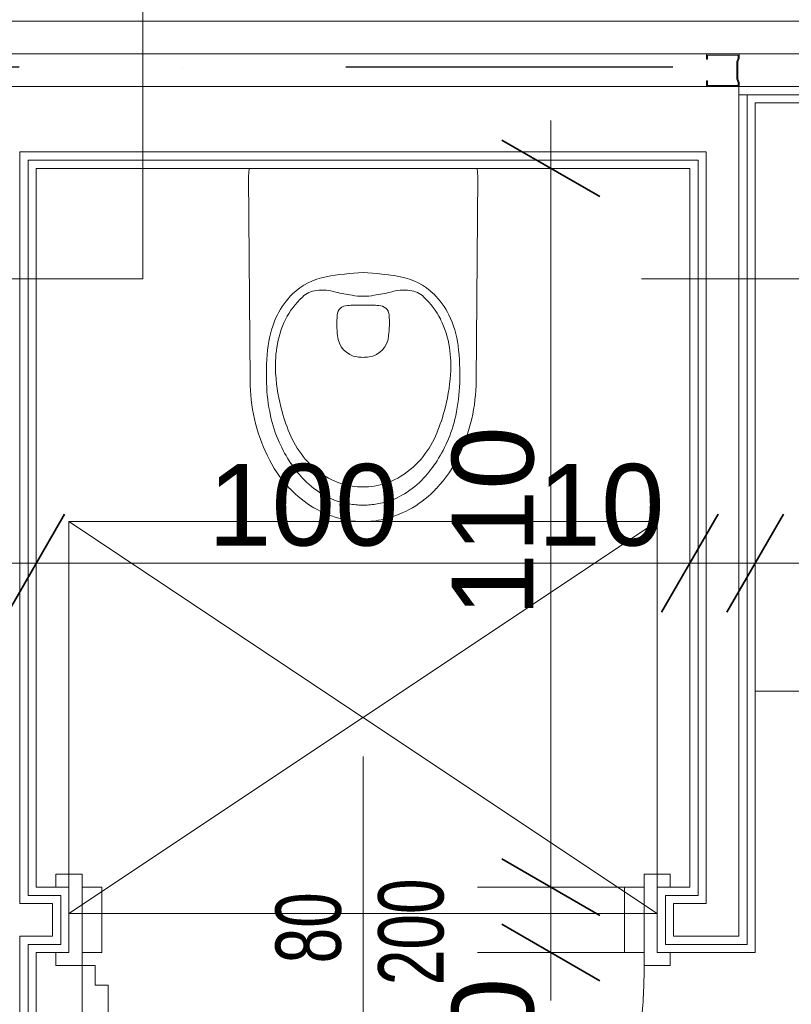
# Model space of a CAD drawing. Header units: millimetres. Extents: x 2016045 to 2079203, y -1576958 to -1542749.
# Tile 97 of 109: x 2034226 to 2035407, y -1553895 to -1552388. Entities that reach past the tile are written whole.
import ezdxf

# ---------------------------------------------------------------- set-up
doc = ezdxf.new("R2010")
doc.units = ezdxf.units.MM
doc.header["$MEASUREMENT"] = 0
doc.linetypes.add('Dashed', pattern=[5644.44, 2822.22, -2822.22])
doc.linetypes.add('OSIE', pattern=[1000, 500, -250, 0, -250])
for name, color, linetype, lineweight in [('Budowlane - Opisy_Nr_pióra__1', 7, 'Continuous', 0), ('Budowlane - Sciany Wew_Nr_pióra__251', 94, 'Continuous', 20), ('Budowlane - Sciany Wew_Nr_pióra__7', 7, 'Continuous', 13), ('Budowlane - Sciany Zew_Nr_pióra__7', 7, 'Continuous', 13), ('Konstrukcja - scian dzialowych_Nr_pióra__7', 7, 'Continuous', 13), ('Wymiarowanie_Nr_pióra__1', 7, 'Continuous', 0), ('Wyposazenie Wew - Urzadzenia Sanitarne_Nr_pióra__6', 8, 'Continuous', 0), ('Ściany zewnętrzne_Nr_pióra__1', 7, 'Continuous', 0), ('Ściany_Nr_pióra__51', 5, 'Continuous', 13), ('Ślusarka_okienna_Nr_pióra__1', 7, 'Continuous', 0), ('Ślusarka_okienna_Nr_pióra__7', 7, 'Continuous', 13)]:
    doc.layers.add(name, color=color, linetype=linetype, lineweight=lineweight)
for name, color, linetype, lineweight, true_color in [('OSIE_Nr_pióra__2', 7, 'Continuous', 25, 0x0322fc), ('Wymiarowanie_Nr_pióra__3', 7, 'Continuous', 35, 0x008200), ('Wyposazenie Wew - Urzadzenia Sanitarne_Nr_pióra__12', 7, 'Continuous', 5, 0x9f9f9f), ('Ślusarka_okienna_Nr_pióra__30', 7, 'Continuous', 13, 0x0322fc)]:
    doc.layers.add(name, color=color, linetype=linetype, lineweight=lineweight, true_color=true_color)
doc.layers.add('Wymiarowanie', color=7, linetype='Continuous')
doc.layers.add('Ściany zewnętrzne', color=7, linetype='Continuous')
doc.styles.add('GENERATED_STYLE_1', font='arial.ttf')
doc.dimstyles.new('GENERATED_STYLE__1', dxfattribs={"dimtxt": 125, "dimasz": 114, "dimexe": 0.18, "dimexo": 0, "dimgap": 0.09, "dimtad": 1, "dimtih": 1, "dimtoh": 1, "dimdec": 0, "dimlfac": 0.1, "dimzin": 0, "dimdsep": 46, "dimtxsty": 'GENERATED_STYLE_1', "dimblk": 'ARROWHEAD_2', "dimblk1": 'ARROWHEAD_2', "dimblk2": 'ARROWHEAD_2', "dimcen": 0.09, "dimclrd": 7, "dimclre": 7, "dimclrt": 7, "dimadec": 4, "dimazin": 0, "dimtfac": 1, "dimtdec": 4, "dimtmove": 0, "dimatfit": 3, "dimfxl": 0, "dimtolj": 1, "dimtzin": 0, "dimarcsym": 0})
doc.dimstyles.new('GENERATED_STYLE__2', dxfattribs={"dimtxt": 125, "dimasz": 114, "dimexe": 0.18, "dimexo": 0, "dimgap": 0.09, "dimtad": 1, "dimdec": 0, "dimlfac": 0.1, "dimzin": 0, "dimdsep": 46, "dimtxsty": 'GENERATED_STYLE_1', "dimblk": 'ARROWHEAD_2', "dimblk1": 'ARROWHEAD_2', "dimblk2": 'ARROWHEAD_2', "dimcen": 0.09, "dimclrd": 7, "dimclre": 7, "dimclrt": 7, "dimadec": 4, "dimazin": 0, "dimtfac": 1, "dimtdec": 4, "dimtmove": 2, "dimatfit": 3, "dimfxl": 0, "dimtolj": 1, "dimtzin": 0, "dimarcsym": 0})
doc.dimstyles.new('GENERATED_STYLE__3', dxfattribs={"dimtxt": 125, "dimasz": 114, "dimexe": 0.18, "dimexo": 0, "dimgap": 0.09, "dimtad": 1, "dimdec": 0, "dimlfac": 0.1, "dimzin": 0, "dimdsep": 46, "dimtxsty": 'GENERATED_STYLE_1', "dimblk": 'ARROWHEAD_2', "dimblk1": 'ARROWHEAD_2', "dimblk2": 'ARROWHEAD_2', "dimcen": 0.09, "dimclrd": 7, "dimclre": 7, "dimclrt": 7, "dimadec": 4, "dimazin": 0, "dimtfac": 1, "dimtdec": 4, "dimtmove": 0, "dimatfit": 3, "dimfxl": 0, "dimtolj": 1, "dimtzin": 0, "dimarcsym": 0})

# ---------------------------------------------------------------- blocks, each defined once
blk = doc.blocks.new('Ściana_40', base_point=(2037001.4, -1552390.9))
at = {"layer": 'Ściany zewnętrzne_Nr_pióra__1', "linetype": 'Continuous', "flags": 128}
blk.add_lwpolyline([(2033179.1, -1552390.9), (2037001.4, -1552390.9)], dxfattribs=at)
blk = doc.blocks.new('*D82', base_point=(1682719.6, -1237567.4))
at = {"layer": 'Wymiarowanie_Nr_pióra__1', "linetype": 'Continuous'}
for p, q in [((2034151.4, -1553332.5), (2034151.4, -1553107.5)), ((2034251.4, -1553332.5), (2034251.4, -1553107.5)), ((2034151.4, -1553220), (2034251.4, -1553220))]:
    blk.add_line(p, q, dxfattribs=at)
at = {"layer": 'Wymiarowanie_Nr_pióra__3', "linetype": 'Continuous'}
for p, q in [((2034194.7, -1553145), (2034108.1, -1553295)), ((2034294.7, -1553145), (2034208.1, -1553295))]:
    blk.add_line(p, q, dxfattribs=at)
blk = doc.blocks.new('ARROWHEAD_2')
at = {"color": 0, "linetype": 'Continuous', "lineweight": 0}
for p, q in [((-0.378, -0.655), (0.378, 0.655)), ((0, 0), (-1, 0))]:
    blk.add_line(p, q, dxfattribs=at)
blk = doc.blocks.new('*D83', base_point=(1682719.6, -1237567.4))
at = {"layer": 'Wymiarowanie_Nr_pióra__1', "linetype": 'Continuous'}
for p, q in [((2034251.4, -1553332.5), (2034251.4, -1553107.5)), ((2035251.4, -1553332.5), (2035251.4, -1553107.5)), ((2034251.4, -1553220), (2035251.4, -1553220))]:
    blk.add_line(p, q, dxfattribs=at)
at = {"layer": 'Wymiarowanie_Nr_pióra__3', "linetype": 'Continuous'}
for p, q in [((2034294.7, -1553145), (2034208.1, -1553295)), ((2035294.7, -1553145), (2035208.1, -1553295))]:
    blk.add_line(p, q, dxfattribs=at)
at = {"layer": 'Wymiarowanie_Nr_pióra__1', "char_height": 125, "attachment_point": 7, "style": 'GENERATED_STYLE_1'}
for s, insert in [('\\A1;{\\fArial|b0|i0|c238|p38;100}', (2034514.2, -1553195)), ('\\A1;{\\fArial|b0|i0|c238|p38;10}', (2035018.3, -1553195))]:
    blk.add_mtext(s, dxfattribs=dict(at, insert=insert))
blk = doc.blocks.new('*D84', base_point=(1682719.6, -1237567.4))
at = {"layer": 'Wymiarowanie_Nr_pióra__1', "linetype": 'Continuous'}
for p, q in [((2035251.4, -1553332.5), (2035251.4, -1553107.5)), ((2035351.4, -1553332.5), (2035351.4, -1553107.5)), ((2035251.4, -1553220), (2035351.4, -1553220))]:
    blk.add_line(p, q, dxfattribs=at)
at = {"layer": 'Wymiarowanie_Nr_pióra__3', "linetype": 'Continuous'}
for p, q in [((2035294.7, -1553145), (2035208.1, -1553295)), ((2035394.7, -1553145), (2035308.1, -1553295))]:
    blk.add_line(p, q, dxfattribs=at)
blk = doc.blocks.new('*D85', base_point=(1682719.6, -1237567.4))
at = {"layer": 'Wymiarowanie_Nr_pióra__1', "linetype": 'Continuous'}
for p, q in [((2035351.4, -1553332.5), (2035351.4, -1553107.5)), ((2036251.4, -1553332.5), (2036251.4, -1553107.5)), ((2035351.4, -1553220), (2036251.4, -1553220))]:
    blk.add_line(p, q, dxfattribs=at)
at = {"layer": 'Wymiarowanie_Nr_pióra__3', "linetype": 'Continuous'}
for p, q in [((2035394.7, -1553145), (2035308.1, -1553295)), ((2036294.7, -1553145), (2036208.1, -1553295))]:
    blk.add_line(p, q, dxfattribs=at)
at = {"layer": 'Wymiarowanie_Nr_pióra__1', "char_height": 125, "attachment_point": 7, "style": 'GENERATED_STYLE_1'}
for s, insert in [('\\A1;{\\fArial|b0|i0|c238|p38;12\\fArial|b0|i0|c238|p38;\\A1{\\H.66x;\\S5^  ;}}', (2035955.7, -1553196.4)), ('\\A1;{\\fArial|b0|i0|c238|p38;90}', (2035580.4, -1553195))]:
    blk.add_mtext(s, dxfattribs=dict(at, insert=insert))
blk = doc.blocks.new('*D90', base_point=(1682719.6, -1237567.4))
at = {"layer": 'Wymiarowanie_Nr_pióra__1', "linetype": 'Continuous'}
for p, q in [((2033660.2, -1552455.1), (2033660.2, -1552528.4)), ((2033547.7, -1552528.4), (2033772.7, -1552528.4)), ((2033660.2, -1552528.4), (2033660.2, -1553820.9)), ((2033547.7, -1553820.9), (2033772.7, -1553820.9))]:
    blk.add_line(p, q, dxfattribs=at)
at = {"layer": 'Wymiarowanie_Nr_pióra__3', "linetype": 'Continuous'}
for p, q in [((2033735.2, -1552571.7), (2033585.2, -1552485.1)), ((2033735.2, -1553864.2), (2033585.2, -1553777.6))]:
    blk.add_line(p, q, dxfattribs=at)
at = {"layer": 'Wymiarowanie_Nr_pióra__1', "char_height": 125, "attachment_point": 7, "rotation": 90, "style": 'GENERATED_STYLE_1'}
for s, insert in [('\\A1;{\\fArial|b0|i0|c238|p38;129\\fArial|b0|i0|c238|p38;\\A1{\\H.66x;\\S5^  ;}}', (2033637.3, -1553220)), ('\\A1;{\\fArial|b0|i0|c238|p38;10}', (2033635.2, -1553777.6))]:
    blk.add_mtext(s, dxfattribs=dict(at, insert=insert))
blk = doc.blocks.new('*D104', base_point=(1682719.6, -1237567.4))
at = {"layer": 'Wymiarowanie_Nr_pióra__1', "linetype": 'Continuous'}
for p, q in [((2040886.1, -1552442.6), (2040886.1, -1552515.9)), ((2040773.6, -1552515.9), (2040998.6, -1552515.9)), ((2040886.1, -1552515.9), (2040886.1, -1555670.9)), ((2040773.6, -1555670.9), (2040998.6, -1555670.9))]:
    blk.add_line(p, q, dxfattribs=at)
at = {"layer": 'Wymiarowanie_Nr_pióra__3', "linetype": 'Continuous'}
for p, q in [((2040961.1, -1552559.2), (2040811.1, -1552472.6)), ((2040961.1, -1555714.2), (2040811.1, -1555627.6))]:
    blk.add_line(p, q, dxfattribs=at)
at = {"layer": 'Wymiarowanie_Nr_pióra__1', "char_height": 125, "attachment_point": 7, "rotation": 90, "style": 'GENERATED_STYLE_1'}
for s, insert in [('\\A1;{\\fArial|b0|i0|c238|p38;315\\fArial|b0|i0|c238|p38;\\A1{\\H.66x;\\S5^  ;}}', (2040863.2, -1554172.2)), ('\\A1;{\\fArial|b0|i0|c238|p38;10}', (2040861.1, -1555627.6))]:
    blk.add_mtext(s, dxfattribs=dict(at, insert=insert))
blk = doc.blocks.new('*D112', base_point=(1682719.6, -1237567.4))
at = {"layer": 'Wymiarowanie_Nr_pióra__1', "linetype": 'Continuous'}
for p, q in [((2035151.3, -1553715.9), (2034926.3, -1553715.9)), ((2035038.8, -1553815.9), (2035038.8, -1553715.9)), ((2035151.3, -1553815.9), (2034926.3, -1553815.9)), ((2035038.8, -1553889.3), (2035038.8, -1553815.9))]:
    blk.add_line(p, q, dxfattribs=at)
at = {"layer": 'Wymiarowanie_Nr_pióra__3', "linetype": 'Continuous'}
for p, q in [((2034963.8, -1553672.6), (2035113.8, -1553759.2)), ((2034963.8, -1553772.6), (2035113.8, -1553859.2))]:
    blk.add_line(p, q, dxfattribs=at)
at = {"layer": 'Wymiarowanie_Nr_pióra__1', "insert": (2035013.8, -1554049), "char_height": 125, "attachment_point": 7, "rotation": 90, "style": 'GENERATED_STYLE_1'}
blk.add_mtext('\\A1;{\\fArial|b0|i0|c238|p38;10}', dxfattribs=at)
blk = doc.blocks.new('*D113', base_point=(1682719.6, -1237567.4))
at = {"layer": 'Wymiarowanie_Nr_pióra__1', "linetype": 'Continuous'}
for p, q in [((2035038.8, -1552615.9), (2035038.8, -1552542.6)), ((2035151.3, -1552615.9), (2034926.3, -1552615.9)), ((2035038.8, -1553715.9), (2035038.8, -1552615.9)), ((2035151.3, -1553715.9), (2034926.3, -1553715.9))]:
    blk.add_line(p, q, dxfattribs=at)
at = {"layer": 'Wymiarowanie_Nr_pióra__3', "linetype": 'Continuous'}
for p, q in [((2035113.8, -1552659.2), (2034963.8, -1552572.6)), ((2034963.8, -1553672.6), (2035113.8, -1553759.2))]:
    blk.add_line(p, q, dxfattribs=at)
at = {"layer": 'Wymiarowanie_Nr_pióra__1', "insert": (2035013.8, -1553301.9), "char_height": 125, "attachment_point": 7, "rotation": 90, "style": 'GENERATED_STYLE_1'}
blk.add_mtext('\\A1;{\\fArial|b0|i0|c238|p38;110}', dxfattribs=at)
blk = doc.blocks.new('*D127', base_point=(1682719.6, -1237567.4))
at = {"layer": 'Wymiarowanie_Nr_pióra__1', "linetype": 'Continuous'}
for p, q in [((2044173.5, -1552460.9), (2043948.5, -1552460.9)), ((2044061, -1556060.9), (2044061, -1552460.9)), ((2044173.5, -1556060.9), (2043948.5, -1556060.9))]:
    blk.add_line(p, q, dxfattribs=at)
at = {"layer": 'Wymiarowanie_Nr_pióra__3', "linetype": 'Continuous'}
for p, q in [((2043986, -1552417.6), (2044136, -1552504.2)), ((2043986, -1556017.6), (2044136, -1556104.2))]:
    blk.add_line(p, q, dxfattribs=at)
at = {"layer": 'Wymiarowanie_Nr_pióra__1', "char_height": 125, "attachment_point": 7, "rotation": 90, "style": 'GENERATED_STYLE_1'}
for s, insert in [('\\A1;{\\fArial|b0|i0|c238|p38;19}', (2044036, -1552694)), ('\\A1;{\\fArial|b0|i0|c238|p38;360}', (2044036, -1554498.1))]:
    blk.add_mtext(s, dxfattribs=dict(at, insert=insert))
blk = doc.blocks.new('*D178', base_point=(1682719.6, -1237567.4))
at = {"layer": 'Wymiarowanie_Nr_pióra__1', "linetype": 'Continuous'}
for p, q in [((2023749.9, -1550080.6), (2023749.9, -1549855.6)), ((2041502.9, -1550080.6), (2041502.9, -1549855.6)), ((2023676.5, -1549968.1), (2023749.9, -1549968.1)), ((2023749.9, -1549968.1), (2041502.9, -1549968.1)), ((2041502.9, -1549968.1), (2041576.2, -1549968.1))]:
    blk.add_line(p, q, dxfattribs=at)
at = {"layer": 'Wymiarowanie_Nr_pióra__3', "linetype": 'Continuous'}
for p, q in [((2023793.2, -1549893.1), (2023706.6, -1550043.1)), ((2041459.6, -1550043.1), (2041546.2, -1549893.1))]:
    blk.add_line(p, q, dxfattribs=at)
at = {"layer": 'Wymiarowanie_Nr_pióra__1', "insert": (2032436.7, -1549943.1), "char_height": 125, "attachment_point": 7, "style": 'GENERATED_STYLE_1'}
blk.add_mtext('\\A1;{\\fArial|b0|i0|c238|p38;1776}', dxfattribs=at)
blk = doc.blocks.new('*D195', base_point=(1682719.6, -1237567.4))
at = {"layer": 'Wymiarowanie_Nr_pióra__1', "linetype": 'Continuous'}
for p, q in [((2035875.9, -1552515.9), (2035875.9, -1552442.6)), ((2035988.4, -1552515.9), (2035763.4, -1552515.9)), ((2035875.9, -1554820.9), (2035875.9, -1552515.9)), ((2035988.4, -1554820.9), (2035763.4, -1554820.9))]:
    blk.add_line(p, q, dxfattribs=at)
at = {"layer": 'Wymiarowanie_Nr_pióra__3', "linetype": 'Continuous'}
for p, q in [((2035950.9, -1552559.2), (2035800.9, -1552472.6)), ((2035800.9, -1554777.6), (2035950.9, -1554864.2))]:
    blk.add_line(p, q, dxfattribs=at)
at = {"layer": 'Wymiarowanie_Nr_pióra__1', "char_height": 125, "attachment_point": 7, "rotation": 90, "style": 'GENERATED_STYLE_1'}
for s, insert in [('\\A1;{\\fArial|b0|i0|c238|p38;230\\fArial|b0|i0|c238|p38;\\A1{\\H.66x;\\S5^  ;}}', (2035853, -1553842)), ('\\A1;{\\fArial|b0|i0|c238|p38;10}', (2035850.9, -1554771.5))]:
    blk.add_mtext(s, dxfattribs=dict(at, insert=insert))

msp = doc.modelspace()

# ---------------------------------------------------------------- linework, layer by layer
at = {"layer": 'Budowlane - Opisy_Nr_pióra__1', "linetype": 'Continuous'}
for p, q in [((2034414.3, -1552027.4), (2034414.3, -1552784.9)), ((2034414.3, -1552784.9), (2034004.9, -1552784.9)), ((2035586.6, -1552784.9), (2035177.3, -1552784.9))]:
    msp.add_line(p, q, dxfattribs=at)
at = {"layer": 'Budowlane - Sciany Wew_Nr_pióra__251', "linetype": 'Continuous'}
for p, q in [((2035326.4, -1553790.9), (2035326.4, -1552490.9)), ((2036276.4, -1552490.9), (2035326.4, -1552490.9)), ((2036263.9, -1552503.4), (2035326.4, -1552503.4)), ((2035338.9, -1553803.4), (2035338.9, -1552503.4)), ((2034226.4, -1553740.9), (2034226.4, -1552590.9)), ((2034226.4, -1552590.9), (2035276.4, -1552590.9)), ((2035276.4, -1552590.9), (2035276.4, -1553740.9)), ((2034238.9, -1553728.4), (2034238.9, -1552603.4)), ((2034238.9, -1552603.4), (2035263.9, -1552603.4)), ((2035263.9, -1552603.4), (2035263.9, -1553728.4)), ((2034288.9, -1553728.4), (2034238.9, -1553728.4)), ((2034288.9, -1553803.4), (2034288.9, -1553728.4)), ((2035263.9, -1553728.4), (2035213.9, -1553728.4)), ((2035213.9, -1553728.4), (2035213.9, -1553803.4)), ((2034276.4, -1553740.9), (2034226.4, -1553740.9)), ((2034276.4, -1553790.9), (2034276.4, -1553740.9)), ((2035276.4, -1553740.9), (2035226.4, -1553740.9)), ((2035226.4, -1553740.9), (2035226.4, -1553790.9)), ((2034226.4, -1554845.9), (2034226.4, -1553790.9)), ((2034226.4, -1553790.9), (2034276.4, -1553790.9)), ((2034238.9, -1554833.4), (2034238.9, -1553803.4)), ((2034238.9, -1553803.4), (2034288.9, -1553803.4)), ((2035213.9, -1553803.4), (2035338.9, -1553803.4)), ((2035226.4, -1553790.9), (2035326.4, -1553790.9))]:
    msp.add_line(p, q, dxfattribs=at)
at = {"layer": 'Budowlane - Sciany Wew_Nr_pióra__7', "linetype": 'Continuous'}
msp.add_line((2035326.4, -1552490.9), (2034176.4, -1552490.9), dxfattribs=at)
at = {"layer": 'Budowlane - Sciany Zew_Nr_pióra__7', "linetype": 'Continuous'}
msp.add_line((2034651.7, -1552390.9), (2033626.7, -1552390.9), dxfattribs=at)
at = {"layer": 'Konstrukcja - scian dzialowych_Nr_pióra__7', "linetype": 'Continuous'}
for p, q in [((2037001.7, -1552440.9), (2031651.7, -1552440.9)), ((2035326.7, -1552440.9), (2035276.7, -1552440.9)), ((2035276.7, -1552440.9), (2035276.7, -1552448.4)), ((2035276.7, -1552448.4), (2035277.2, -1552449)), ((2035277.9, -1552449), (2035278.4, -1552448.4)), ((2035278.4, -1552448.4), (2035278.4, -1552442.6)), ((2035278.4, -1552442.6), (2035325.1, -1552442.6)), ((2035325.1, -1552447.3), (2035323.1, -1552452.6)), ((2035324.7, -1552452.9), (2035326.7, -1552447.6)), ((2035325.1, -1552442.6), (2035325.1, -1552447.3)), ((2035326.7, -1552447.6), (2035326.7, -1552440.9)), ((2035277.2, -1552449), (2035277.9, -1552449)), ((2035323.1, -1552452.6), (2035323.1, -1552465.9)), ((2035324.7, -1552465.9), (2035324.7, -1552452.9)), ((2035323.1, -1552465.9), (2035323.1, -1552479.2)), ((2035324.7, -1552478.9), (2035324.7, -1552465.9)), ((2035326.7, -1552484.3), (2035324.7, -1552478.9)), ((2035277.2, -1552482.2), (2035276.7, -1552482.7)), ((2035276.7, -1552482.7), (2035276.7, -1552483.4)), ((2035276.7, -1552483.4), (2035276.7, -1552490.9)), ((2035276.7, -1552490.9), (2035326.7, -1552490.9)), ((2035277.9, -1552482.2), (2035277.2, -1552482.2)), ((2035278.4, -1552482.7), (2035277.9, -1552482.2)), ((2035278.4, -1552483.4), (2035278.4, -1552482.7)), ((2035278.4, -1552489.3), (2035278.4, -1552483.4)), ((2035325.1, -1552489.3), (2035278.4, -1552489.3)), ((2035323.1, -1552479.2), (2035325.1, -1552484.6)), ((2035325.1, -1552484.6), (2035325.1, -1552489.3)), ((2035326.7, -1552490.9), (2035326.7, -1552484.3))]:
    msp.add_line(p, q, dxfattribs=at)
at = {"layer": 'OSIE_Nr_pióra__2', "linetype": 'OSIE'}
msp.add_line((2044226, -1552460.9), (2020876.3, -1552460.9), dxfattribs=at)
at = {"layer": 'Wyposazenie Wew - Urzadzenia Sanitarne_Nr_pióra__12', "linetype": 'Dashed'}
for p, q in [((2034301.4, -1553156.3), (2034301.4, -1553756.3)), ((2035201.4, -1553156.3), (2034301.4, -1553156.3)), ((2034301.4, -1553156.3), (2035201.4, -1553756.3)), ((2034301.4, -1553756.3), (2035201.4, -1553156.3)), ((2035201.4, -1553756.3), (2035201.4, -1553156.3)), ((2035201.4, -1553756.3), (2034301.4, -1553756.3))]:
    msp.add_line(p, q, dxfattribs=at)
at = {"layer": 'Wyposazenie Wew - Urzadzenia Sanitarne_Nr_pióra__12', "linetype": 'Continuous'}
msp.add_line((2035351.4, -1553415.9), (2036251.4, -1553415.9), dxfattribs=at)
at = {"layer": 'Wyposazenie Wew - Urzadzenia Sanitarne_Nr_pióra__6', "linetype": 'Continuous'}
for p, q in [((2034576.8, -1552615.9), (2034576, -1552628.2)), ((2034576, -1552628.2), (2034578.4, -1552940.9)), ((2034926.8, -1552628.2), (2034924.4, -1552940.9)), ((2034926, -1552615.9), (2034926.8, -1552628.2))]:
    msp.add_line(p, q, dxfattribs=at)
for centre, radius, start, end in [((2034775.2, -1553241.9), 467.1, 92.9224, 99.9155), ((2034727.6, -1553241.9), 467.1, 80.0845, 87.0776), ((2034711.5, -1552877.4), 97.1, 99.9155, 134.4755), ((2034791.3, -1552877.4), 97.1, 45.5245, 80.0845), ((2034727.1, -1552893.3), 119.4, 134.4755, 153.5976), ((2034682, -1552835.6), 32.7, 93.5645, 135.8697), ((2034690, -1552864.5), 62.3, 71.8145, 99.2332), ((2034766.3, -1552563.2), 248.7, 256.7822, 262.6463), ((2034747.1, -1552762.5), 49, 254.9943, 275.0019), ((2034755.7, -1552762.5), 49, 264.9981, 285.0057), ((2034736.5, -1552563.2), 248.7, 277.3537, 283.2178), ((2034812.8, -1552864.5), 62.3, 80.7668, 108.1855), ((2034820.8, -1552835.6), 32.7, 44.1303, 86.4355), ((2034775.7, -1552893.3), 119.4, 26.4024, 45.5245), ((2034744.3, -1552904.3), 125.4, 133.1464, 152.821), ((2034741.8, -1552956.6), 131.4, 94.073, 96.1989), ((2034432.6, -1540209), 12620.1, 271.36173, 271.44752), ((2035070.2, -1540209), 12620.1, 268.55248, 268.63827), ((2034761, -1552956.6), 131.4, 83.8011, 85.927), ((2034758.5, -1552904.3), 125.4, 27.179, 46.8536), ((2034749, -1552904.2), 143.8, 153.5976, 173.206), ((2034857.1, -1552853.5), 145.9, 174.899, 187.2007), ((2034727.2, -1552841.4), 15.5, 88.4494, 176.6207), ((2034775.6, -1552841.4), 15.5, 3.3793, 91.5506), ((2034645.7, -1552853.5), 145.9, 352.7993, 5.101), ((2034753.8, -1552904.2), 143.8, 6.794, 26.4024), ((2034761.1, -1552910.4), 143.2, 153.725, 171.8908), ((2034741.6, -1552910.4), 143.2, 8.1092, 26.275), ((2034747.8, -1552869.5), 35.5, 183.7887, 261.1245), ((2034755, -1552869.5), 35.5, 278.8755, 356.2113), ((2034991.9, -1552933.1), 388.5, 173.206, 181.6598), ((2034815.6, -1552919.3), 198.4, 171.5827, 183.4661), ((2034687.2, -1552919.3), 198.4, 356.5339, 8.4173), ((2034510.9, -1552933.1), 388.5, 358.3402, 6.794), ((2034753.3, -1552810.7), 94.5, 263.2931, 268.826), ((2034749.5, -1552810.7), 94.5, 271.174, 276.7069), ((2034849.4, -1552938.8), 271, 180.4448, 205.3856), ((2034877.9, -1552936.4), 274.4, 181.6598, 192.2006), ((2034912.2, -1552909.3), 295.4, 184.2564, 195.4203), ((2034590.6, -1552909.3), 295.4, 344.5797, 355.7436), ((2034624.9, -1552936.4), 274.4, 347.7994, 358.3402), ((2034653.4, -1552938.8), 271, 334.6144, 359.5552), ((2034849.6, -1552930.3), 229.5, 194.537, 204.5124), ((2034653.2, -1552930.3), 229.5, 335.4876, 345.463), ((2034807.2, -1552951.7), 202.1, 192.2006, 204.3374), ((2034695.6, -1552951.7), 202.1, 335.6626, 347.7994), ((2034841.3, -1552936.3), 239.5, 204.3374, 213.1722), ((2034780.4, -1552962.6), 153.2, 204.2575, 219.8432), ((2034722.4, -1552962.6), 153.2, 320.1568, 335.7425), ((2034661.5, -1552936.3), 239.5, 326.8278, 335.6626), ((2034785.1, -1552969.3), 199.9, 205.3856, 222.9893), ((2034759.1, -1552979.7), 125.8, 220.0783, 241.2092), ((2034743.7, -1552979.7), 125.8, 298.7908, 319.9217), ((2034717.6, -1552969.3), 199.9, 317.0107, 334.6144), ((2034774.7, -1552979.8), 159.9, 213.1722, 225.087), ((2034728.1, -1552979.8), 159.9, 314.913, 326.8278), ((2034763.3, -1552991.3), 143.8, 225.087, 240.2919), ((2034751.2, -1552994.3), 109.2, 241.1316, 261.2535), ((2034751.6, -1552994.3), 109.2, 278.7465, 298.8684), ((2034739.5, -1552991.3), 143.8, 299.7081, 314.913), ((2034758.1, -1552994.5), 162.9, 222.9893, 256.4931), ((2034750.3, -1553001), 102.5, 261.15, 270.5838), ((2034752.4, -1553001), 102.5, 269.4162, 278.85), ((2034744.7, -1552994.5), 162.9, 283.5069, 317.0107), ((2034747, -1553019.9), 110.9, 240.2919, 256.9647), ((2034755.8, -1553019.9), 110.9, 283.0353, 299.7081), ((2034752.2, -1552997.4), 133.9, 256.9647, 266.0069), ((2034749.6, -1553035.2), 96, 266.0069, 271.0981), ((2034753.2, -1553035.2), 96, 268.9019, 273.9931), ((2034750.6, -1552997.4), 133.9, 273.9931, 283.0353), ((2034748.9, -1553032.8), 123.5, 256.4931, 271.1513), ((2034753.9, -1553032.8), 123.5, 268.8487, 283.5069)]:
    msp.add_arc(centre, radius, start, end, dxfattribs=at)
at = {"layer": 'Ściany_Nr_pióra__51', "linetype": 'Continuous'}
for p, q in [((2035351.4, -1553815.9), (2035351.4, -1552515.9)), ((2036251.4, -1552515.9), (2035351.4, -1552515.9)), ((2034251.4, -1553715.9), (2034251.4, -1552615.9)), ((2034251.4, -1552615.9), (2035251.4, -1552615.9)), ((2035251.4, -1552615.9), (2035251.4, -1553715.9)), ((2034301.4, -1553715.9), (2034251.4, -1553715.9)), ((2035251.4, -1553715.9), (2035201.4, -1553715.9)), ((2034251.4, -1554820.9), (2034251.4, -1553815.9)), ((2034251.4, -1553815.9), (2034301.4, -1553815.9)), ((2035201.4, -1553815.9), (2035351.4, -1553815.9))]:
    msp.add_line(p, q, dxfattribs=at)
at = {"layer": 'Ślusarka_okienna_Nr_pióra__1', "linetype": 'Continuous'}
msp.add_line((2034751.4, -1553515.9), (2034751.4, -1554006.2), dxfattribs=at)
at = {"layer": 'Ślusarka_okienna_Nr_pióra__1', "linetype": 'Dashed'}
msp.add_arc((2034321.4, -1553835.9), 860, 270, 0, dxfattribs=at)
at = {"layer": 'Ślusarka_okienna_Nr_pióra__30', "linetype": 'Continuous'}
for p, q in [((2034321.4, -1553695.9), (2034281.4, -1553695.9)), ((2034281.4, -1553695.9), (2034281.4, -1553715.9)), ((2034321.4, -1554695.9), (2034321.4, -1553695.9)), ((2035181.4, -1553835.9), (2035181.4, -1553695.9)), ((2035181.4, -1553695.9), (2035221.4, -1553695.9)), ((2035221.4, -1553695.9), (2035221.4, -1553715.9)), ((2034301.4, -1553715.9), (2034301.4, -1553815.9)), ((2034301.4, -1553715.9), (2034301.4, -1553815.9)), ((2034351.4, -1553715.9), (2034321.4, -1553715.9)), ((2034351.4, -1553815.9), (2034351.4, -1553715.9)), ((2035151.4, -1553815.9), (2035151.4, -1553715.9)), ((2035151.4, -1553715.9), (2035181.4, -1553715.9)), ((2035201.4, -1553715.9), (2035201.4, -1553815.9)), ((2035201.4, -1553715.9), (2035201.4, -1553815.9)), ((2034281.4, -1553815.9), (2034281.4, -1553835.9)), ((2034321.4, -1553815.9), (2034351.4, -1553815.9)), ((2035181.4, -1553815.9), (2035151.4, -1553815.9)), ((2035221.4, -1553815.9), (2035221.4, -1553835.9)), ((2034281.4, -1553835.9), (2034341.4, -1553835.9)), ((2034341.4, -1553835.9), (2034341.4, -1553865.9)), ((2035221.4, -1553835.9), (2035181.4, -1553835.9)), ((2034341.4, -1553865.9), (2034361.4, -1553865.9)), ((2034361.4, -1553865.9), (2034361.4, -1554665.9))]:
    msp.add_line(p, q, dxfattribs=at)

# ---------------------------------------------------------------- block references
at = {"layer": 'Ściany zewnętrzne'}
msp.add_blockref('Ściana_40', (2037001.4, -1552390.9), dxfattribs=at)

# ---------------------------------------------------------------- texts
at = {"layer": 'Ślusarka_okienna_Nr_pióra__7', "linetype": 'Continuous', "char_height": 100, "attachment_point": 7, "rotation": 90, "style": 'GENERATED_STYLE_1'}
for s, insert in [('\\A1;{\\W0.700000x;\\fArial|b0|i0|c238|p38;200}', (2034875.9, -1553865.8)), ('\\A1;{\\W0.700000x;\\fArial|b0|i0|c238|p38;80}', (2034718.8, -1553832.5))]:
    msp.add_mtext(s, dxfattribs=dict(at, insert=insert))

# ---------------------------------------------------------------- dimensions: what is measured, and where the dimension line sits
at = {"layer": 'Wymiarowanie', "linetype": 'Continuous'}
dim = msp.add_linear_dim(base=(2041502.9, -1549968.1), p1=(2023749.9, -1555870.9), p2=(2041502.9, -1552270.9), text='1776', dimstyle='GENERATED_STYLE__1', dxfattribs=at)
dim.commit()
dim.dimension.update_dxf_attribs({"geometry": '*D178', "text_midpoint": (2032626.4, -1549880.6), "dimtype": 160})
for base, p1, p2, angle, dimstyle, picture, middle in [((2044061, -1552460.9), (2020826.3, -1556060.9), (2044226, -1552460.9), 90, 'GENERATED_STYLE__3', '*D127', (2043973.5, -1554355.8)), ((2040886.07789, -1555670.9416169), (2031776.3836139, -1552515.9416169), (2040788.8836139, -1555670.9416169), 270, 'GENERATED_STYLE__3', '*D104', (2040798.57789, -1553904.7440878)), ((2035875.8950178, -1552515.9416169), (2036251.3936139, -1554820.9416169), (2036251.3936139, -1552515.9416169), 90, 'GENERATED_STYLE__3', '*D195', (2035788.3950178, -1553574.6016196)), ((2033660.2, -1553820.9), (2038920.1, -1552528.4), (2032951.4, -1553820.9), 270, 'GENERATED_STYLE__2', '*D90', (2033572.7, -1552952.6)), ((2035038.8, -1552615.9), (2035251.4, -1553715.9), (2035251.4, -1552615.9), 90, 'GENERATED_STYLE__3', '*D113', (2034951.3, -1553165.9)), ((2035038.8, -1553715.9), (2035351.4, -1553815.9), (2035251.4, -1553715.9), 90, 'GENERATED_STYLE__3', '*D112', (2034951.3, -1553954.1))]:
    dim = msp.add_linear_dim(base=base, p1=p1, p2=p2, angle=angle, dimstyle=dimstyle, dxfattribs=at)
    dim.commit()
    dim.dimension.update_dxf_attribs({"geometry": picture, "text_midpoint": middle, "dimtype": 160, "text_rotation": 90})
for base, p1, p2, picture, middle in [((2036251.4, -1553220), (2035351.4, -1553165.9), (2036251.4, -1553668.4), '*D85', (2035675.2, -1553132.5)), ((2035251.4, -1553220), (2034251.4, -1553165.9), (2035251.4, -1553165.9), '*D83', (2034656.5, -1553132.5)), ((2034251.4, -1553220), (2034151.4, -1553168.4), (2034251.4, -1553165.9), '*D82', (2034013.2, -1553132.5)), ((2035351.4, -1553220), (2035251.4, -1553165.9), (2035351.4, -1553165.9), '*D84', (2035113.2, -1553132.5))]:
    dim = msp.add_linear_dim(base=base, p1=p1, p2=p2, dimstyle='GENERATED_STYLE__1', dxfattribs=at)
    dim.commit()
    dim.dimension.update_dxf_attribs({"geometry": picture, "text_midpoint": middle, "dimtype": 160})

doc.saveas('drawing.dxf')
